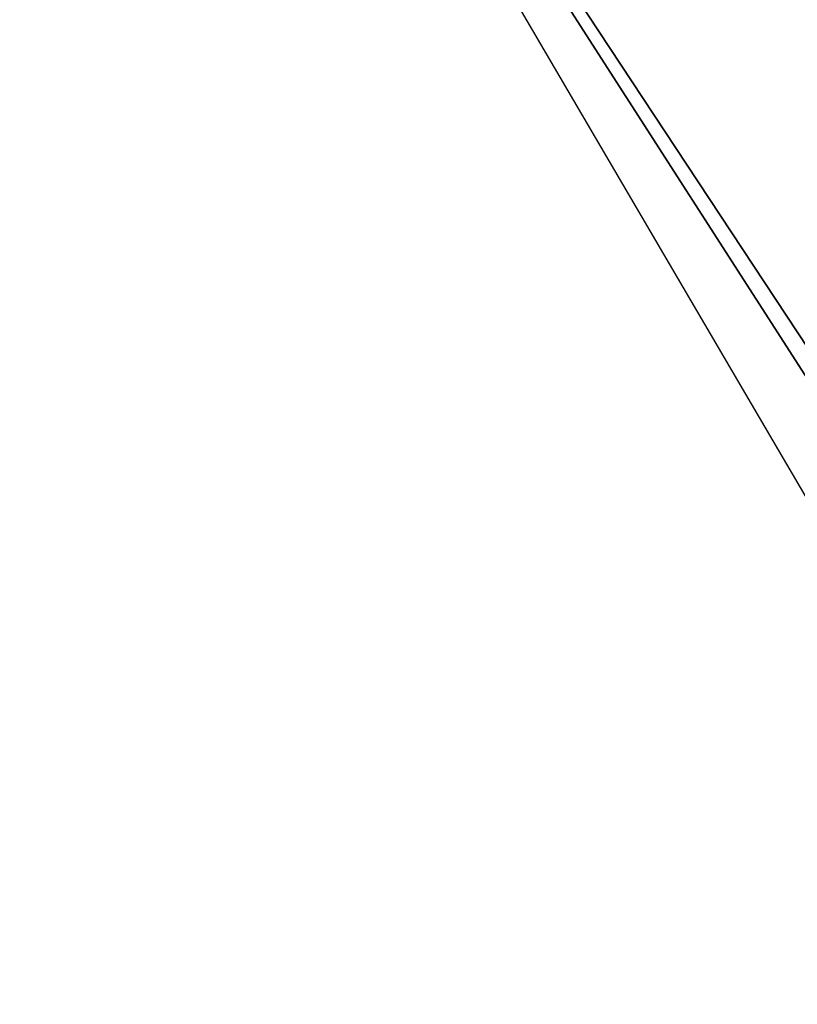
# Model space of a CAD drawing. Header units: millimetres. Extents: x -4 to 636, y -4 to 636.
# Tile 83 of 256: x 37.386 to 38.091, y 156.934 to 157.826. Entities that reach past the tile are written whole.
import ezdxf

# ---------------------------------------------------------------- set-up
doc = ezdxf.new("R2010")
doc.units = ezdxf.units.MM
doc.header["$LTSCALE"] = 25.4
doc.layers.get('0').update_dxf_attribs({"true_color": 0xff5454})

# ---------------------------------------------------------------- blocks, each defined once
blk = doc.blocks.new('AGNES-ROUND-LED-8210-8206-8188-8185.STL')
at = {"color": 7, "true_color": 0xffffff}
mesh = blk.add_polyface(dxfattribs=at)
corners = [(38.32802, 159.14429, -35.11248), (57.48019, 128.14476, -34.67894), (37.76303, 158.82524, -34.67894), (58.00512, 128.52614, -35.11248)]
mesh.append_faces([[corners[k] for k in face] for face in [(0, 1, 2), (1, 0, 3)]], dxfattribs={"vtx0": -1, "color": 7})
mesh = blk.add_polyface(dxfattribs=at)
corners = [(37.38552, 158.61205, -34.03009), (57.48019, 128.14476, -34.67894), (57.12944, 127.88992, -34.03009), (37.76303, 158.82524, -34.67894)]
mesh.append_faces([[corners[k] for k in face] for face in [(0, 1, 2), (1, 0, 3)]], dxfattribs={"vtx0": -1, "color": 7})
mesh = blk.add_polyface(dxfattribs=at)
corners = [(57.12944, 127.88992, -34.03009), (45.4309, 144.86266, -33.26472), (37.38552, 158.61205, -34.03009)]
mesh.append_faces([[corners[k] for k in face] for face in [(0, 1, 2)]], dxfattribs={"color": 7})

msp = doc.modelspace()

# ---------------------------------------------------------------- block references
at = {"color": 0}
msp.add_blockref('AGNES-ROUND-LED-8210-8206-8188-8185.STL', (0, 0), dxfattribs=at)

doc.saveas('drawing.dxf')
